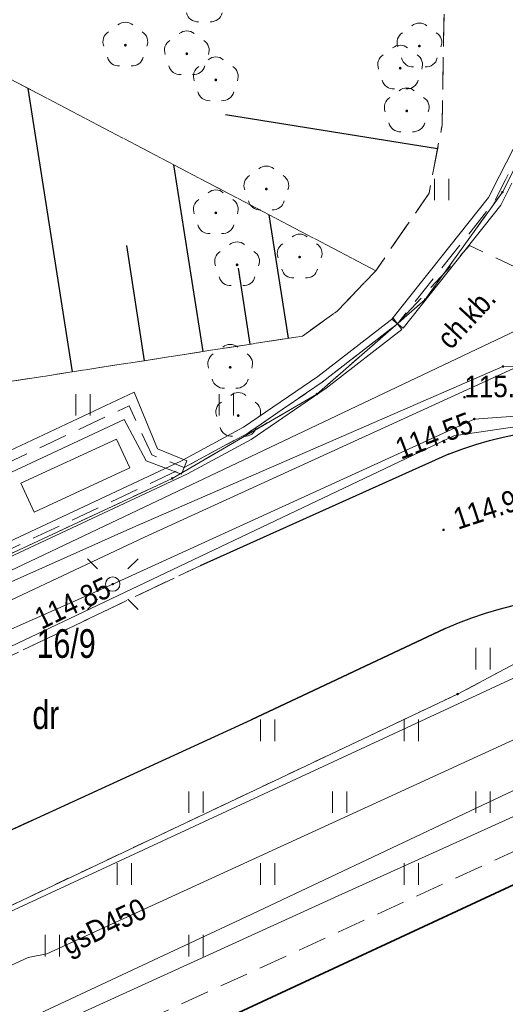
# Model space of a CAD drawing. Header units: metres. Extents: x 7495425 to 7495712, y 5787905 to 5788232.
# Tile 20 of 39: x 7495597 to 7495614, y 5787955 to 5787989. Entities that reach past the tile are written whole.
import ezdxf
from ezdxf.enums import TextEntityAlignment as Align

# ---------------------------------------------------------------- set-up
doc = ezdxf.new("R2010")
doc.units = ezdxf.units.M
for name, pattern in [('1.0_0.5', [1.5, 1, -0.5]), ('1.5_0.5', [2, 1.5, -0.5]), ('219-500', [0]), ('egug-500', [1, 0.5, -0.5])]:
    doc.linetypes.add(name, pattern=pattern)
doc.layers.get('0').update_dxf_attribs({"color": 2, "lineweight": 5})
doc.styles.get("Standard").update_dxf_attribs({"font": 'Working1250', "width": 0.75})
doc.linetypes.add('otdn_500', pattern='A,5,0,[21,ksztalty.shx,S=0.5,R=0,X=-1,Y=0]', length=5)

# ---------------------------------------------------------------- blocks, each defined once
blk = doc.blocks.new('SM01')
at = {"color": 0, "linetype": 'Continuous', "lineweight": 13}
for p, q in [((-0.53, 0.531), (-0.883, 0.884)), ((0.531, 0.531), (0.884, 0.884)), ((-0.53, -0.53), (-0.883, -0.883)), ((0.531, -0.53), (0.884, -0.883))]:
    blk.add_line(p, q, dxfattribs=at)
blk.add_circle((0, 0), 0.25, dxfattribs=at)
blk = doc.blocks.new('PW01')
at = {"linetype": 'Continuous', "lineweight": 13}
h = blk.add_hatch(color=0, dxfattribs=at)
edge = h.paths.add_edge_path()
edge.add_arc((0, 0), 0.045, 0, 360)
blk = doc.blocks.new('OP021')
at = {"linetype": 'Continuous', "lineweight": 13}
h = blk.add_hatch(color=0, dxfattribs=at)
edge = h.paths.add_edge_path()
edge.add_arc((0, 0), 0.05, 0, 360)
at = {"color": 0, "linetype": 'Continuous', "lineweight": 13}
for centre, start, end in [((0, 0.4), 49.272, 130.728), ((-0.38, 0.124), 121.308, 202.548), ((0.38, 0.124), 337.452, 58.692), ((-0.235, -0.324), 193.221, 274.871), ((0.235, -0.324), 265.129, 346.779)]:
    blk.add_arc(centre, 0.4, start, end, dxfattribs=at)
blk = doc.blocks.new('TU04')
at = {"color": 0, "linetype": 'Continuous', "lineweight": 13}
for p, q in [((0, 0), (0, 0.75)), ((0.5, 0), (0.5, 0.75))]:
    blk.add_line(p, q, dxfattribs=at)
blk = doc.blocks.new('203')
at = {"linetype": 'Continuous', "lineweight": 0}
h = blk.add_hatch(color=0, dxfattribs=at)
edge = h.paths.add_edge_path()
edge.add_arc((0, 0), 0.045, 0, 360)

msp = doc.modelspace()

# ---------------------------------------------------------------- linework, layer by layer
at = {"layer": '000 Inne (niezydentyfikowane)', "color": 7, "linetype": 'CONTINUOUS', "lineweight": 25, "flags": 128}
for points in [[(7495598.79, 5787977.01), (7495597.25, 5787986.88)], [(7495611.5, 5787984.78), (7495604.12, 5787985.96)], [(7495603.34, 5787977.72), (7495602.32, 5787984.22)], [(7495606.31, 5787978.18), (7495605.64, 5787982.48)], [(7495601.3, 5787977.4), (7495600.68, 5787981.41)], [(7495604.98, 5787977.98), (7495604.57, 5787980.62)]]:
    msp.add_lwpolyline(points, dxfattribs=at)
at = {"layer": '218-kontur użytku gruntowego', "color": 3, "linetype": 'egug-500', "lineweight": 18, "flags": 128}
for points in [[(7495616.26, 5787988.2), (7495613.76, 5787983.27)], [(7495613.76, 5787983.27), (7495611.07, 5787979.53)], [(7495611.07, 5787979.53), (7495607.3, 5787976.24)], [(7495607.3, 5787976.24), (7495602.26, 5787973.3)], [(7495602.26, 5787973.3), (7495567.13, 5787956.92)], [(7495626.19, 5787973.23), (7495612.2, 5787965.79)], [(7495612.2, 5787965.79), (7495590.42, 5787955.48)]]:
    msp.add_lwpolyline(points, dxfattribs=at)
at = {"layer": '219-działka ewidencyjna', "color": 7, "linetype": '219-500', "lineweight": 18, "flags": 128}
for points in [[(7495613.76, 5787983.27), (7495616.26, 5787988.2)], [(7495611.07, 5787979.53), (7495613.76, 5787983.27)], [(7495607.3, 5787976.24), (7495611.07, 5787979.53)], [(7495602.26, 5787973.3), (7495607.3, 5787976.24)], [(7495567.13, 5787956.92), (7495602.26, 5787973.3)], [(7495626.19, 5787973.23), (7495612.2, 5787965.79)], [(7495612.2, 5787965.79), (7495590.42, 5787955.48)]]:
    msp.add_lwpolyline(points, dxfattribs=at)
at = {"layer": 'chodnik', "color": 7, "linetype": '1.0_0.5', "lineweight": 18, "flags": 128}
msp.add_lwpolyline([(7495596.06, 5787970.58), (7495602.68, 5787973.68), (7495604.88, 5787974.87), (7495607.48, 5787976.65), (7495610.11, 5787978.69), (7495612.62, 5787981.41), (7495615.16, 5787980.22), (7495620.13, 5787982.44), (7495620.57, 5787980.43), (7495621.2, 5787978.92), (7495622.91, 5787979.21), (7495623.27, 5787976.68), (7495623.24, 5787976.06), (7495623.08, 5787975.59), (7495622.82, 5787975.17), (7495622.46, 5787974.82), (7495622.25, 5787974.67), (7495621.79, 5787974.47), (7495621.3, 5787974.38), (7495620.8, 5787974.42), (7495620.39, 5787974.54), (7495619.9, 5787974.67), (7495619.42, 5787974.79), (7495618.92, 5787974.88), (7495618.43, 5787974.95), (7495617.93, 5787975.01), (7495617.43, 5787975.04), (7495616.94, 5787975.06), (7495616.44, 5787975.06), (7495615.94, 5787975.04), (7495615.27, 5787974.98), (7495614.77, 5787974.92), (7495614.28, 5787974.84), (7495613.79, 5787974.74), (7495613.31, 5787974.62), (7495612.83, 5787974.48), (7495612.35, 5787974.32), (7495611.88, 5787974.15), (7495603.23, 5787970.26), (7495578.67, 5787958.57), (7495574.88, 5787956.77), (7495566.62, 5787953.04), (7495565.73, 5787956.37), (7495574.69, 5787960.38), (7495576.64, 5787961.39)], close=True, dxfattribs=at)
at = {"layer": 'inna budowla', "color": 7, "linetype": 'CONTINUOUS', "lineweight": 18, "flags": 128}
msp.add_lwpolyline([(7495600.32, 5787974.67), (7495600.78, 5787973.67), (7495597.45, 5787972.13), (7495596.99, 5787973.13)], close=True, dxfattribs=at)
at = {"layer": 'jezdnia', "color": 7, "linetype": '1.5_0.5', "lineweight": 18, "flags": 128}
msp.add_lwpolyline([(7495516.993, 5787907.83), (7495577.41, 5787935.84), (7495621.97, 5787955.17), (7495622.7, 5787957.11), (7495621.88, 5787957.17), (7495622.74, 5787958.25), (7495623.92, 5787959.91), (7495625.08, 5787962.66), (7495625.18, 5787963.45), (7495625.1, 5787965.33), (7495624.99, 5787965.57), (7495624.72, 5787966.24), (7495624.43, 5787966.65), (7495623.77, 5787967.13), (7495623.34, 5787967.39), (7495622.91, 5787967.64), (7495622.47, 5787967.87), (7495622.01, 5787968.09), (7495621.55, 5787968.28), (7495621.09, 5787968.46), (7495620.61, 5787968.62), (7495620.13, 5787968.76), (7495619.65, 5787968.88), (7495619.16, 5787968.98), (7495618.66, 5787969.06), (7495618.11, 5787969.12), (7495617.61, 5787969.16), (7495617.11, 5787969.18), (7495616.61, 5787969.18), (7495616.12, 5787969.16), (7495615.62, 5787969.11), (7495615.12, 5787969.05), (7495614.63, 5787968.97), (7495614.14, 5787968.87), (7495613.65, 5787968.75), (7495613.17, 5787968.61), (7495612.7, 5787968.45), (7495612.23, 5787968.27), (7495611.77, 5787968.07), (7495605.01, 5787964.89), (7495590.91, 5787958.43), (7495590.3, 5787958.31), (7495589.89, 5787958.25), (7495587.22, 5787958.52), (7495586.54, 5787958.5), (7495585.79, 5787958.24), (7495584.31, 5787957.57), (7495583.86, 5787957.22), (7495583.54, 5787956.85), (7495581.87, 5787954.59), (7495581.5, 5787954.18), (7495581.12, 5787953.89), (7495571.09, 5787949.16), (7495567.24, 5787947.37), (7495548.01, 5787938.3), (7495546.76, 5787941.04), (7495545.99, 5787941.51), (7495542.46, 5787939.85), (7495540.19, 5787938.92), (7495537.4, 5787937.62), (7495516.09, 5787927.62), (7495517.53, 5787924.34), (7495518.74, 5787922.24), (7495520.63, 5787918.24), (7495508.55, 5787912.72), (7495507.81, 5787914.4), (7495506.76, 5787913.9), (7495504.15, 5787919.02), (7495503.56, 5787920.72), (7495501.54, 5787926.55), (7495502.45, 5787926.92), (7495501.75, 5787929.77), (7495501.35, 5787931.44), (7495498.72, 5787942.22), (7495495.65, 5787953.62), (7495494.03, 5787959.63), (7495491.75, 5787968.1), (7495480.84, 5788008.64), (7495472.58, 5788039.32), (7495472.53, 5788039.43), (7495472.46, 5788039.54), (7495472.39, 5788039.64), (7495472.31, 5788039.73), (7495472.22, 5788039.82), (7495472.12, 5788039.9), (7495471.98, 5788039.99), (7495471.91, 5788040.03), (7495471.8, 5788040.08), (7495471.68, 5788040.12), (7495471.56, 5788040.16), (7495471.44, 5788040.18), (7495471.31, 5788040.19), (7495471.19, 5788040.19), (7495467.26, 5788039.27), (7495466.84, 5788040.73), (7495468.93, 5788041.25), (7495468.64, 5788042.36), (7495470.74, 5788042.89), (7495470.86, 5788042.98), (7495470.98, 5788043.07), (7495471.09, 5788043.18), (7495471.19, 5788043.29), (7495471.28, 5788043.41), (7495471.37, 5788043.53), (7495471.46, 5788043.7), (7495471.51, 5788043.8), (7495471.56, 5788043.94), (7495471.61, 5788044.08), (7495471.65, 5788044.23), (7495471.67, 5788044.38), (7495471.69, 5788044.53), (7495471.69, 5788044.68), (7495471.64, 5788045.06), (7495473.94, 5788045.63), (7495483.7, 5788009.44), (7495498.79, 5787953.5), (7495504.2, 5787933.47), (7495507, 5787928.99), (7495508.64, 5787929.72), (7495513.62, 5787932.05), (7495514.06, 5787932.23), (7495515.13, 5787932.72), (7495515.26, 5787932.44), (7495517.29, 5787933.38), (7495517.15, 5787933.66), (7495518.12, 5787934.11), (7495518.32, 5787933.74), (7495519.8, 5787934.38), (7495519.62, 5787934.8), (7495528.79, 5787939.05), (7495544.01, 5787946.16), (7495548.1, 5787948.01), (7495550.44, 5787949.14), (7495560.67, 5787953.86), (7495563.52, 5787955.35), (7495564.93, 5787952.29), (7495566.62, 5787953.04), (7495574.88, 5787956.77), (7495578.67, 5787958.57), (7495603.23, 5787970.26), (7495611.88, 5787974.15), (7495612.35, 5787974.32), (7495612.83, 5787974.48), (7495613.31, 5787974.62), (7495613.79, 5787974.74), (7495614.28, 5787974.84), (7495614.77, 5787974.92), (7495615.27, 5787974.98), (7495615.94, 5787975.04), (7495616.44, 5787975.06), (7495616.94, 5787975.06), (7495617.43, 5787975.04), (7495617.93, 5787975.01), (7495618.43, 5787974.95), (7495618.92, 5787974.88), (7495619.42, 5787974.79), (7495619.9, 5787974.67), (7495620.39, 5787974.54), (7495620.8, 5787974.42), (7495621.3, 5787974.38), (7495621.79, 5787974.47), (7495622.25, 5787974.67), (7495622.46, 5787974.82), (7495622.82, 5787975.17), (7495623.08, 5787975.59), (7495623.24, 5787976.06), (7495623.27, 5787976.68), (7495619.54, 5788002.91), (7495615.94, 5788030.64), (7495613.14, 5788051.68), (7495608.29, 5788089.6), (7495604.87, 5788114.3), (7495602.8, 5788128.28), (7495599.2, 5788149.68), (7495597.03, 5788151.15), (7495595.95, 5788151.95), (7495595.92, 5788152.57), (7495603.42, 5788153.72), (7495603.56, 5788152.84)], dxfattribs=at)
at = {"layer": 'krawężnik', "color": 7, "linetype": 'CONTINUOUS', "lineweight": 25, "flags": 128}
for points in [[(7495611.88, 5787974.15), (7495612.35, 5787974.32), (7495612.83, 5787974.48), (7495613.31, 5787974.62), (7495613.79, 5787974.74), (7495614.28, 5787974.84)], [(7495611.88, 5787974.15), (7495603.23, 5787970.26)], [(7495590.91, 5787958.43), (7495605.01, 5787964.89), (7495611.77, 5787968.07), (7495612.23, 5787968.27), (7495612.7, 5787968.45), (7495613.17, 5787968.61), (7495613.65, 5787968.75), (7495614.14, 5787968.87)], [(7495611.77, 5787968.07), (7495612.23, 5787968.27), (7495612.7, 5787968.45), (7495613.17, 5787968.61), (7495613.65, 5787968.75), (7495614.14, 5787968.87)], [(7495611.77, 5787968.07), (7495605.01, 5787964.89)]]:
    msp.add_lwpolyline(points, dxfattribs=at)
at = {"layer": 'przewód elektroenergetyczny podziemny', "color": 1, "linetype": 'CONTINUOUS', "lineweight": 18, "flags": 128}
for points in [[(7495493, 5787995.99), (7495500.19, 5787969.4), (7495535.55, 5787979.05), (7495541.42, 5787975.48), (7495555.88, 5787980), (7495559.08, 5787968.49), (7495561.22, 5787968.31), (7495563.87, 5787958.12), (7495565.28, 5787954.74), (7495565.82, 5787954.54), (7495601.3, 5787971.26), (7495620.62, 5787980.09), (7495627.95, 5787983.86), (7495626.47, 5787993.48), (7495625.92, 5787993.58)], [(7495600.19, 5787969.62), (7495612.78, 5787975.37), (7495622.13, 5787976.05), (7495628.88, 5787977.67), (7495644.18, 5787985.29), (7495645.01, 5787985.24)], [(7495574.8, 5787956.93), (7495581.39, 5787960.22), (7495587.75, 5787963.23), (7495598.7, 5787968.42), (7495612.07, 5787974.78), (7495616.73, 5787975.47), (7495621.45, 5787974.72), (7495624.18, 5787975.62), (7495628.59, 5787977.06), (7495629.11, 5787977.23), (7495628.88, 5787977.67)], [(7495589.91, 5787966.69), (7495600.89, 5787971.59), (7495613.78, 5787977.2), (7495615.86, 5787977.25), (7495617.9, 5787976.79), (7495619.69, 5787975.93), (7495620.05, 5787975.66), (7495620.09, 5787975.52)], [(7495578.69, 5787945.96), (7495588.94, 5787950.6), (7495605.04, 5787958.12), (7495618.99, 5787964.72), (7495629.22, 5787969.68)], [(7495589.52, 5787964.61), (7495593.41, 5787966.62), (7495600.19, 5787969.62)]]:
    msp.add_lwpolyline(points, dxfattribs=at)
at = {"layer": 'przewód gazowy', "color": 40, "linetype": 'CONTINUOUS', "lineweight": 18, "flags": 128}
for points in [[(7495693.25, 5788008.33), (7495661.38, 5787991.83), (7495652.79, 5787987.05), (7495635.89, 5787978.46), (7495633.64, 5787977.38), (7495627.36, 5787972.47), (7495596.43, 5787958.12), (7495569.07, 5787945.56), (7495566.02, 5787943.87)], [(7495642.74, 5787980.66), (7495642.46, 5787980.53), (7495640.7, 5787979.7), (7495628.55, 5787972.8), (7495627.4, 5787971.94), (7495620.55, 5787967.37), (7495619.74, 5787966.76), (7495597.89, 5787956.74), (7495597.24, 5787956.62), (7495587.39, 5787952.08), (7495568.24, 5787943.1), (7495566.94, 5787942.51), (7495551.56, 5787935.55), (7495547.43, 5787933.55), (7495546.43, 5787933.06), (7495531.29, 5787925.71)]]:
    msp.add_lwpolyline(points, dxfattribs=at)
at = {"layer": 'przewód telekomunikacyjny podziemny', "color": 30, "linetype": 'CONTINUOUS', "lineweight": 18, "flags": 128}
for points in [[(7495629.74, 5787985.81), (7495602.21, 5787972.74), (7495585, 5787964.57), (7495561.2, 5787953.42), (7495560.72, 5787952.91)], [(7495623.97, 5787965.91), (7495622.34, 5787965.38), (7495615.2, 5787962), (7495608.04, 5787958.76), (7495589.57, 5787950.34), (7495581.09, 5787946.5), (7495566.98, 5787940.37), (7495549.03, 5787931.86), (7495542.07, 5787928.61), (7495524.59, 5787920.43), (7495505.78, 5787911.6), (7495497.641, 5787907.83)]]:
    msp.add_lwpolyline(points, dxfattribs=at)
at = {"layer": 'skarpa nieumocniona', "color": 7, "linetype": '1.0_0.5', "lineweight": 18, "flags": 128}
for points in [[(7495595.35, 5787987.88), (7495596.08, 5787989.97), (7495596.97, 5787993.81), (7495597.11, 5787995.54), (7495597.17, 5787997.19), (7495597.17, 5787998.74), (7495596.88, 5788002.17), (7495596.14, 5788010.79), (7495609.31, 5788013.84), (7495611.24, 5787997.85), (7495612.4, 5787995.07), (7495612.41, 5787994.06), (7495611.76, 5787991.21), (7495611.66, 5787985.61), (7495611.21, 5787983.24), (7495609.35, 5787980.53)], [(7495595.35, 5787987.88), (7495596.08, 5787989.97), (7495596.97, 5787993.81), (7495597.11, 5787995.54), (7495597.17, 5787997.19), (7495597.17, 5787998.74), (7495596.88, 5788002.17), (7495596.14, 5788010.79), (7495609.31, 5788013.84), (7495611.24, 5787997.85), (7495612.4, 5787995.07), (7495612.41, 5787994.06), (7495611.76, 5787991.21), (7495611.66, 5787985.61), (7495611.21, 5787983.24), (7495609.35, 5787980.53)], [(7495582.79, 5787977.84), (7495585.67, 5787978.85), (7495587.17, 5787979.52), (7495588.68, 5787980.38), (7495590.29, 5787981.5), (7495592.51, 5787983.61), (7495593.84, 5787985.24), (7495594.85, 5787986.93), (7495595.35, 5787987.88), (7495609.35, 5787980.53), (7495608.01, 5787979.13), (7495606.8, 5787978.26), (7495583.67, 5787974.66)], [(7495582.79, 5787977.84), (7495585.67, 5787978.85), (7495587.17, 5787979.52), (7495588.68, 5787980.38), (7495590.29, 5787981.5), (7495592.51, 5787983.61), (7495593.84, 5787985.24), (7495594.85, 5787986.93), (7495595.35, 5787987.88), (7495609.35, 5787980.53), (7495608.01, 5787979.13), (7495606.8, 5787978.26), (7495583.67, 5787974.66)]]:
    msp.add_lwpolyline(points, close=True, dxfattribs=at)
at = {"layer": 'tor', "color": 7, "linetype": 'CONTINUOUS', "lineweight": 35, "flags": 128}
msp.add_lwpolyline([(7495595.8, 5787950.62), (7495637.47, 5787969.99), (7495658.56, 5787980.59), (7495677.37, 5787990.83), (7495685.82, 5787995.31), (7495697.8, 5788001.52), (7495704.06, 5788004.68), (7495708.18, 5788006.709)], dxfattribs=at)
at = {"layer": 'trawnik', "color": 7, "linetype": '1.0_0.5', "lineweight": 18, "flags": 128}
for points in [[(7495576.64, 5787961.39), (7495575.92, 5787963.85), (7495576.75, 5787964.7), (7495577.43, 5787965.66), (7495578.03, 5787966.76), (7495578.23, 5787967.85), (7495578.29, 5787969.18), (7495578.29, 5787970.33), (7495577.95, 5787971.65), (7495577.36, 5787972.68), (7495576.51, 5787973.68), (7495575.75, 5787974.34), (7495574.8, 5787974.95), (7495576.51, 5787974.57), (7495579.36, 5787974.36), (7495581.47, 5787974.35), (7495582.88, 5787974.42), (7495583.67, 5787974.66), (7495606.8, 5787978.26), (7495608.01, 5787979.13), (7495609.35, 5787980.53), (7495611.21, 5787983.24), (7495611.66, 5787985.61), (7495611.76, 5787991.21), (7495612.41, 5787994.06), (7495612.4, 5787995.07), (7495611.24, 5787997.85), (7495609.31, 5788013.84), (7495608.76, 5788016.15), (7495606.71, 5788029.57), (7495605.12, 5788045.46), (7495604.14, 5788055.71), (7495602.85, 5788066.93), (7495602.51, 5788072.41), (7495602.33, 5788079.11), (7495602.05, 5788081.68), (7495601.74, 5788083.31), (7495600.74, 5788086.52), (7495598.55, 5788092.79), (7495598.19, 5788094.04), (7495597.83, 5788098.52), (7495597.49, 5788109.1), (7495597.26, 5788115.24), (7495597.3, 5788118.79), (7495595.95, 5788130.69), (7495594.81, 5788136.55), (7495594.61, 5788137.08), (7495594.13, 5788137.4), (7495593.27, 5788137.58), (7495592.01, 5788137.38), (7495591.09, 5788137.05), (7495590.05, 5788136.38), (7495582.85, 5788130.1), (7495579.65, 5788126.36), (7495579.24, 5788129.15), (7495579.04, 5788130.56), (7495578.64, 5788133.57), (7495578.44, 5788135.11), (7495578.4, 5788135.45), (7495582.02, 5788135.96), (7495582.47, 5788136.9), (7495583.09, 5788137.86), (7495584.16, 5788138.84), (7495584.98, 5788139.59), (7495586.37, 5788140.66), (7495587.44, 5788141.78), (7495589.68, 5788144.85), (7495592.7, 5788148.92), (7495592.97, 5788148.91), (7495593.71, 5788148.51), (7495594.42, 5788144.35), (7495596.75, 5788132.9), (7495598.24, 5788118.76), (7495598.4, 5788117.35), (7495599.15, 5788113.35), (7495599.42, 5788111.34), (7495599.77, 5788104.57), (7495599.42, 5788101.05), (7495599.37, 5788099.14), (7495599.5, 5788096.67), (7495599.75, 5788094.84), (7495600.64, 5788091.22), (7495602.01, 5788086.13), (7495602.85, 5788082.89), (7495603.08, 5788081.71), (7495603.67, 5788077.78), (7495603.94, 5788075.95), (7495604.15, 5788074.6), (7495604.11, 5788070.01), (7495604.24, 5788068.18), (7495604.4, 5788066.6), (7495604.99, 5788062.56), (7495605.08, 5788060.88), (7495605.08, 5788058.27), (7495605.46, 5788055.37), (7495606.95, 5788043.81), (7495608.63, 5788032.13), (7495609.67, 5788027.63), (7495611.13, 5788023.71), (7495612.43, 5788020.85), (7495615.11, 5788016.27), (7495617.35, 5788001.86), (7495617.4, 5788001.36), (7495617.45, 5788000.86), (7495617.49, 5788000.37), (7495617.53, 5787999.87), (7495617.56, 5787999.37), (7495617.59, 5787998.87), (7495617.62, 5787998.37), (7495617.63, 5787998.22), (7495617.65, 5787997.72), (7495617.66, 5787997.22), (7495617.67, 5787996.72), (7495617.68, 5787996.22), (7495617.69, 5787995.72), (7495617.69, 5787995.22), (7495617.68, 5787994.72), (7495617.67, 5787994.22), (7495617.66, 5787993.72), (7495617.64, 5787993.22), (7495617.63, 5787992.82), (7495616.09, 5787988.2), (7495615.95, 5787987.79), (7495613.87, 5787983.7), (7495613.49, 5787982.95), (7495610.11, 5787978.69), (7495607.48, 5787976.65), (7495604.88, 5787974.87), (7495602.68, 5787973.68), (7495601.55, 5787974.12), (7495600.76, 5787975.83), (7495595.82, 5787973.51), (7495596.6, 5787971.83), (7495596.06, 5787970.58)], [(7495583.84, 5787946.39), (7495520.99, 5787917.55), (7495520.63, 5787918.24), (7495518.74, 5787922.24), (7495524.9, 5787922.43), (7495537.34, 5787928.23), (7495542.61, 5787930.73), (7495546.92, 5787932.73), (7495592.29, 5787953.83), (7495590.3, 5787958.31), (7495590.91, 5787958.43), (7495605.01, 5787964.89), (7495611.77, 5787968.07), (7495612.23, 5787968.27), (7495612.7, 5787968.45), (7495613.17, 5787968.61), (7495613.65, 5787968.75), (7495614.14, 5787968.87), (7495614.63, 5787968.97), (7495615.12, 5787969.05), (7495615.62, 5787969.11), (7495616.12, 5787969.16), (7495616.61, 5787969.18), (7495617.11, 5787969.18), (7495617.61, 5787969.16), (7495618.11, 5787969.12), (7495618.66, 5787969.06), (7495619.16, 5787968.98), (7495619.65, 5787968.88), (7495620.13, 5787968.76), (7495620.61, 5787968.62), (7495621.09, 5787968.46), (7495621.55, 5787968.28), (7495622.01, 5787968.09), (7495622.47, 5787967.87), (7495622.91, 5787967.64), (7495623.34, 5787967.39), (7495623.77, 5787967.13), (7495624.43, 5787966.65), (7495624.72, 5787966.24), (7495624.99, 5787965.57), (7495625.1, 5787965.33)]]:
    msp.add_lwpolyline(points, close=True, dxfattribs=at)
at = {"layer": 'ściana oporowa (linia)', "color": 0, "linetype": 'otdn_500', "lineweight": 18}
for p, q in [((7495615.718, 5787987.888), (7495613.647, 5787983.813)), ((7495613.647, 5787983.813), (7495613.278, 5787983.086)), ((7495613.278, 5787983.086), (7495609.914, 5787978.846)), ((7495609.957, 5787978.888), (7495607.333, 5787976.852)), ((7495609.914, 5787978.846), (7495610.11, 5787978.69)), ((7495609.957, 5787978.888), (7495610.11, 5787978.69)), ((7495607.333, 5787976.852), (7495604.749, 5787975.084)), ((7495600.933, 5787976.303), (7495595.352, 5787973.68)), ((7495601.75, 5787974.332), (7495600.933, 5787976.303)), ((7495604.749, 5787975.084), (7495602.567, 5787973.903)), ((7495602.771, 5787973.913), (7495601.75, 5787974.332)), ((7495602.771, 5787973.913), (7495602.68, 5787973.68)), ((7495602.567, 5787973.903), (7495595.953, 5787970.806))]:
    msp.add_line(p, q, dxfattribs=at)
at = {"layer": 'ściana oporowa (linia)', "color": 0, "lineweight": 18}
for p, q in [((7495614.093, 5787983.587), (7495613.702, 5787982.814)), ((7495613.702, 5787982.814), (7495610.306, 5787978.535)), ((7495610.263, 5787978.493), (7495607.627, 5787976.448)), ((7495610.263, 5787978.493), (7495610.11, 5787978.69)), ((7495610.306, 5787978.535), (7495610.11, 5787978.69)), ((7495607.627, 5787976.448), (7495605.01, 5787974.656)), ((7495600.587, 5787975.357), (7495596.288, 5787973.34)), ((7495601.35, 5787973.908), (7495600.587, 5787975.357)), ((7495605.01, 5787974.656), (7495602.792, 5787973.457)), ((7495602.589, 5787973.447), (7495601.35, 5787973.908)), ((7495602.589, 5787973.447), (7495602.68, 5787973.68)), ((7495602.792, 5787973.457), (7495596.166, 5787970.354))]:
    msp.add_line(p, q, dxfattribs=at)

# ---------------------------------------------------------------- block references
at = {"layer": '203-punkt graniczny', "color": 7, "linetype": 'CONTINUOUS', "lineweight": 18}
for p in [(7495613.76, 5787983.27), (7495611.07, 5787979.53), (7495607.3, 5787976.24), (7495602.26, 5787973.3), (7495612.2, 5787965.79)]:
    msp.add_blockref('203', p, dxfattribs=at)
at = {"layer": 'drzewo liściaste', "color": 94, "linetype": 'CONTINUOUS', "lineweight": 18}
for p in [(7495603.38, 5787989.93), (7495600.63, 5787988.39), (7495610.87, 5787988.36), (7495602.77, 5787988.09), (7495610.2, 5787987.59), (7495603.78, 5787987.18), (7495610.43, 5787986.1), (7495605.54, 5787983.38), (7495603.78, 5787982.55), (7495606.7, 5787981.01), (7495604.52, 5787980.74), (7495604.28, 5787977.17), (7495604.56, 5787975.49)]:
    msp.add_blockref('OP021', p, dxfattribs=at)
at = {"layer": 'latarnia', "color": 7, "linetype": 'CONTINUOUS', "lineweight": 18}
msp.add_blockref('SM01', (7495600.19, 5787969.62), dxfattribs=at)
at = {"layer": 'pikieta sztuczna', "color": 7, "linetype": 'CONTINUOUS', "lineweight": 13}
for p in [(7495612.44, 5787976.13), (7495611.71, 5787971.51)]:
    msp.add_blockref('PW01', p, dxfattribs=at)
at = {"layer": 'rzędna', "color": 1, "linetype": 'CONTINUOUS', "lineweight": 18, "rotation": 179.909}
for p in [(7495613.78, 5787977.2), (7495612.78, 5787975.37), (7495600.19, 5787969.62)]:
    msp.add_blockref('PW01', p, dxfattribs=at)
at = {"layer": 'trawnik', "color": 7, "linetype": 'CONTINUOUS', "lineweight": 18}
for p in [(7495611.399, 5787982.989), (7495598.899, 5787975.489), (7495603.899, 5787975.489), (7495612.839, 5787966.649), (7495605.339, 5787964.149), (7495610.339, 5787964.149), (7495602.839, 5787961.649), (7495607.839, 5787961.649), (7495612.839, 5787961.649), (7495600.339, 5787959.149), (7495605.339, 5787959.149), (7495610.339, 5787959.149), (7495597.839, 5787956.649), (7495602.839, 5787956.649)]:
    msp.add_blockref('TU04', p, dxfattribs=at)

# ---------------------------------------------------------------- texts
at = {"layer": '210-oznaczenie konturu użytku gruntowego', "color": 3, "linetype": 'CONTINUOUS', "lineweight": 18, "width": 0.79}
msp.add_text('dr', height=1, dxfattribs=at).set_placement((7495597.39, 5787964.57))
at = {"layer": '211-numer działki ewidencyjnej', "color": 7, "linetype": 'CONTINUOUS', "lineweight": 18, "width": 0.79}
msp.add_text('16/9', height=1, dxfattribs=at).set_placement((7495597.54, 5787967.05))
at = {"layer": 'chodnik-Atr17', "color": 7, "width": 0.9}
msp.add_text('ch.kb.', height=0.75, rotation=47.299, dxfattribs=at).set_placement((7495611.96, 5787977.75))
at = {"layer": 'pikieta sztuczna-Atr2', "color": 7, "width": 0.9}
msp.add_text('115.14', height=0.75, dxfattribs=at).set_placement((7495612.44, 5787976.13))
msp.add_text('114.92', height=0.75, rotation=18.146, dxfattribs=at).set_placement((7495612.21, 5787971.51))
at = {"layer": 'przewód gazowy-Atr1', "color": 40, "width": 0.9}
msp.add_text('gsD450', height=0.75, rotation=25.812, dxfattribs=at).set_placement((7495599.88, 5787957.7), align=Align.MIDDLE_CENTER)
at = {"layer": 'rzędna-Atr2', "color": 1, "width": 0.9}
for s, rotation, p in [('114.55', 20.924, (7495610.09, 5787974.3)), ('114.85', 25.694, (7495597.545, 5787968.363))]:
    msp.add_text(s, height=0.75, rotation=rotation, dxfattribs=at).set_placement(p, align=Align.MIDDLE_LEFT)

doc.saveas('drawing.dxf')
